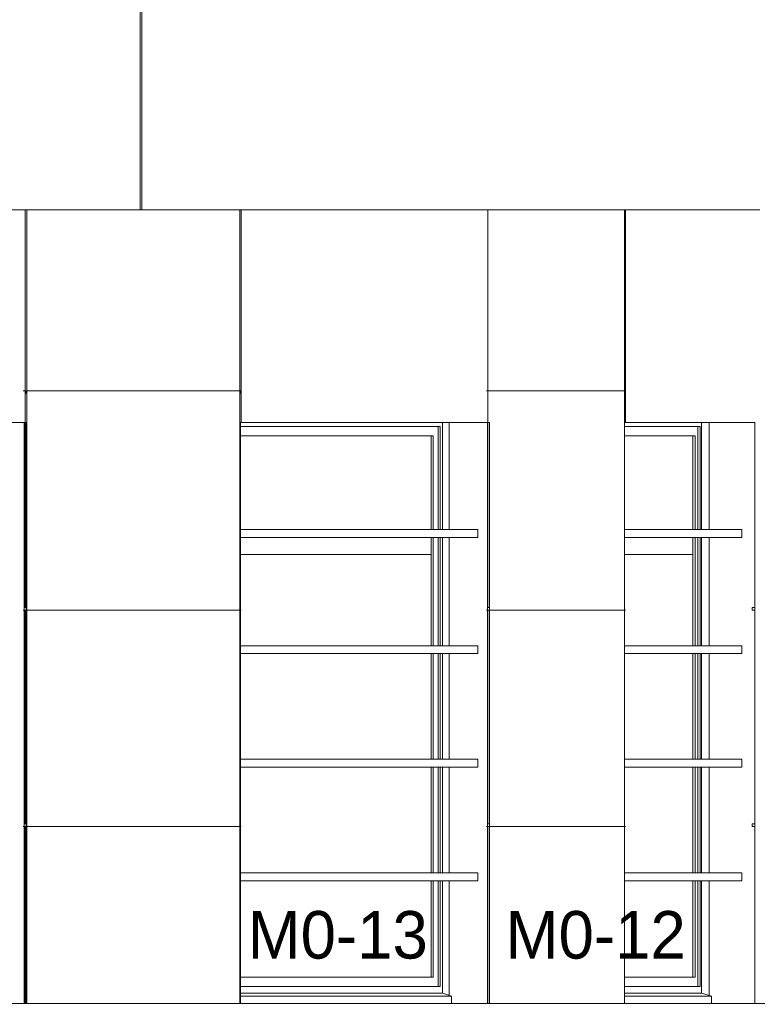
# Model space of a CAD drawing. Header units: millimetres. Extents: x 52659 to 1698020, y -10054 to 104697.
# Tile 46 of 223: x 159677 to 162470, y 5975 to 9703. Entities that reach past the tile are written whole.
import ezdxf

# ---------------------------------------------------------------- set-up
doc = ezdxf.new("R2010")
doc.units = ezdxf.units.MM
doc.header["$MEASUREMENT"] = 0
for name, color, linetype in [('00-00 nomenclature fenetres amphi 300', 7, 'Continuous'), ('02-06 Poutre.Construction', 7, 'Continuous'), ('05-02 Cotation 200ème 100ème.Cotations', 7, 'Continuous'), ('06-05 Etiquette.Texte', 7, 'Continuous'), ('08-01 2D Dessin général.2D', 7, 'Continuous'), ('A-GLAZ-____-OTLN.Modèle IFC', 7, 'Continuous'), ('A-WALL-____-OTLN.Modèle IFC', 7, 'Continuous'), ('IFC Calque.Modèle IFC', 7, 'Continuous')]:
    doc.layers.add(name, color=color, linetype=linetype)
doc.styles.add('STYLE_GENERE_3', font='ARIALN.TTF')
doc.styles.add('STYLE_GENERE_5', font='txt')
doc.dimstyles.new('STYLE_GENERE__2', dxfattribs={"dimtxt": 200, "dimasz": 95, "dimexe": 0.18, "dimexo": 100, "dimgap": 0, "dimtad": 0, "dimlfac": 0.001, "dimzin": 0, "dimdsep": 46, "dimtxsty": 'STYLE_GENERE_3', "dimblk": 'ARROWHEAD_6', "dimblk1": 'ARROWHEAD_6', "dimblk2": 'ARROWHEAD_6', "dimcen": 0.09, "dimclrd": 7, "dimclre": 7, "dimclrt": 7, "dimazin": 0, "dimtfac": 1, "dimtdec": 4, "dimtmove": 0, "dimatfit": 3, "dimfxl": 1, "dimtolj": 1, "dimtzin": 0, "dimarcsym": 0})
doc.dimstyles.new('STYLE_GENERE__4', dxfattribs={"dimtxt": 0.18, "dimasz": 145.92, "dimexe": 0.18, "dimexo": 0.0625, "dimgap": 0, "dimtad": 0, "dimtih": 1, "dimtoh": 1, "dimdec": 4, "dimzin": 0, "dimdsep": 46, "dimcen": 0.09, "dimadec": 0, "dimazin": 0, "dimtfac": 1, "dimtdec": 4, "dimtmove": 0, "dimatfit": 3, "dimldrblk": 'ARROWHEAD_1', "dimfxl": 1, "dimtolj": 1, "dimtzin": 0, "dimarcsym": 0})

# ---------------------------------------------------------------- blocks, each defined once
blk = doc.blocks.new('Élément de coupe_31_1', base_point=(131932.7, 5158.1))
at = {"layer": 'A-WALL-____-OTLN.Modèle IFC', "color": 7, "linetype": 'Continuous', "lineweight": 18}
for p, q in [((159745.8, 5978.1), (159412.8, 5978.1)), ((160078.9, 5978.1), (159745.8, 5978.1)), ((160396.8, 5978.1), (160078.9, 5978.1)), ((160714.7, 5978.1), (160396.8, 5978.1)), ((161016.5, 5978.1), (160714.7, 5978.1)), ((161318.2, 5978.1), (161016.5, 5978.1)), ((161602.7, 5978.1), (161318.2, 5978.1)), ((161887.2, 5978.1), (161602.7, 5978.1)), ((162153.4, 5978.1), (161887.2, 5978.1)), ((162419.6, 5978.1), (162153.4, 5978.1)), ((162666.7, 5978.1), (162419.6, 5978.1))]:
    blk.add_line(p, q, dxfattribs=at)
blk = doc.blocks.new('Élément de coupe_38_1', base_point=(131932.7, 5158.1))
at = {"layer": 'A-WALL-____-OTLN.Modèle IFC', "color": 7, "linetype": 'Continuous', "lineweight": 9}
for p, q in [((159560.5, 8178.1), (159701, 8178.1)), ((159701, 7468.1), (159701, 8178.1)), ((159701, 8178.1), (159701, 5978.1)), ((160513.1, 5978.1), (160513.1, 8178.1)), ((160633.5, 8178.1), (160513.1, 8178.1)), ((160823.8, 8178.1), (160633.5, 8178.1)), ((161005.6, 8178.1), (160823.8, 8178.1)), ((161178.8, 8178.1), (161005.6, 8178.1)), ((161343, 8178.1), (161178.8, 8178.1)), ((161302.8, 7773.1), (161302.8, 8178.1)), ((161343, 8178.1), (161456.3, 8178.1)), ((161456.3, 8178.1), (161456.3, 5978.1)), ((162027, 8178.1), (161970.9, 8178.1)), ((162135.4, 8178.1), (162027, 8178.1)), ((162234.1, 8178.1), (162135.4, 8178.1)), ((162322.9, 8178.1), (162234.1, 8178.1)), ((162286.8, 7773.1), (162286.8, 8178.1)), ((162402, 8178.1), (162322.9, 8178.1)), ((162402, 8178.1), (162460.6, 8178.1)), ((162460.6, 8178.1), (162460.6, 5978.1)), ((161302.8, 7333.1), (161302.8, 7743.1)), ((162286.8, 7333.1), (162286.8, 7743.1)), ((159694.2, 7478.1), (159694.2, 7468.1)), ((161447.5, 7478.1), (161447.5, 7468.1)), ((161447.5, 7478.1), (161447.5, 7478.1)), ((161447.5, 7468.1), (161447.5, 7468.1)), ((161456.1, 7468.1), (161456.1, 7478.1)), ((162450.3, 7468.1), (162450.3, 7478.1)), ((162450.3, 7478.1), (162460, 7478.1)), ((162460, 7468.1), (162450.3, 7468.1)), ((162460, 7478.1), (162460, 7468.1)), ((161302.8, 6903.1), (161302.8, 7303.1)), ((162286.8, 6903.1), (162286.8, 7303.1)), ((161302.8, 6473.1), (161302.8, 6873.1)), ((162286.8, 6473.1), (162286.8, 6873.1)), ((159694.2, 6658.1), (159694.2, 6648.1)), ((159701, 6648.1), (159701, 6658.1)), ((161447.5, 6658.1), (161447.5, 6648.1)), ((161447.5, 6658.1), (161447.5, 6658.1)), ((161447.5, 6648.1), (161447.5, 6648.1)), ((161456.1, 6648.1), (161456.1, 6658.1)), ((162460, 6658.1), (162450.3, 6658.1)), ((162450.3, 6658.1), (162450.3, 6648.1)), ((162460, 6648.1), (162450.3, 6648.1)), ((162460, 6658.1), (162460, 6648.1)), ((161302.8, 6009.4), (161302.8, 6443.1)), ((162286.8, 6009.4), (162286.8, 6443.1))]:
    blk.add_line(p, q, dxfattribs=at)
blk = doc.blocks.new('Élément de coupe_39_1', base_point=(131932.7, 5158.1))
at = {"layer": 'IFC Calque.Modèle IFC', "color": 7, "linetype": 'Continuous', "lineweight": 5}
for p, q in [((159697.6, 8178.1), (159697.6, 8983.1)), ((159704.3, 5978.1), (159704.3, 8983.1)), ((159697, 7478.1), (159697, 8178.1)), ((159697, 6658.1), (159697, 7468.1)), ((159697, 5978.1), (159697, 6648.1))]:
    blk.add_line(p, q, dxfattribs=at)
at = {"layer": 'IFC Calque.Modèle IFC', "color": 7, "linetype": 'Continuous', "lineweight": 9}
for p, q in [((159701, 8288.1), (159701, 8298.1)), ((159701, 8298.1), (159701.7, 8298.1)), ((159701.8, 8288.1), (159701, 8288.1)), ((159701.7, 8298.1), (159701.8, 8288.1)), ((159704.3, 8288.1), (159704.3, 8298.1)), ((159694.2, 7478.1), (159694.2, 8178.1)), ((159697.6, 8178.1), (159701, 8178.1)), ((159701, 8178.1), (159701, 7478.1)), ((159697, 7478.1), (159694.2, 7478.1)), ((159694.2, 6658.1), (159694.2, 7468.1)), ((159694.2, 7468.1), (159697, 7468.1)), ((159701, 7478.1), (159697, 7478.1)), ((159697, 7468.1), (159701, 7468.1)), ((159701, 7478.1), (159701.8, 7478.1)), ((159701, 7468.1), (159701, 6658.1)), ((159701.8, 7468.1), (159701, 7468.1)), ((159701.8, 7478.1), (159701.8, 7468.1)), ((159704.3, 7468.1), (159704.3, 7478.1)), ((159697, 6658.1), (159694.2, 6658.1)), ((159694.2, 6648.1), (159697, 6648.1)), ((159694.2, 5978.1), (159694.2, 6648.1)), ((159701, 6658.1), (159697, 6658.1)), ((159697, 6648.1), (159701, 6648.1)), ((159701, 6658.1), (159701, 6648.1)), ((159701, 6648.1), (159701, 5978.1)), ((159704.3, 6648.1), (159704.3, 6658.1))]:
    blk.add_line(p, q, dxfattribs=at)
blk = doc.blocks.new('Élément de coupe_40_1', base_point=(131932.7, 5158.1))
at = {"layer": 'IFC Calque.Modèle IFC', "color": 7, "linetype": 'Continuous', "lineweight": 5}
for p, q in [((160510.1, 5978.1), (160510.1, 8983.1)), ((160516, 8178.1), (160516, 8983.1))]:
    blk.add_line(p, q, dxfattribs=at)
at = {"layer": 'IFC Calque.Modèle IFC', "color": 7, "linetype": 'Continuous', "lineweight": 9}
for p, q in [((160510.1, 8298.1), (160510.1, 8288.1)), ((160512.3, 8288.1), (160512.3, 8298.1)), ((160512.3, 8298.1), (160513, 8298.1)), ((160513, 8288.1), (160512.3, 8288.1)), ((160513, 8298.1), (160513, 8288.1)), ((160513, 7478.1), (160513, 8178.1)), ((160513, 8178.1), (160516, 8178.1)), ((160510.1, 7478.1), (160510.1, 7468.1)), ((160513, 7468.1), (160513, 7478.1)), ((160513, 5978.1), (160513, 7468.1)), ((160510.1, 6648.1), (160510.1, 6658.1))]:
    blk.add_line(p, q, dxfattribs=at)
blk = doc.blocks.new('Élément de coupe_43_1', base_point=(131932.7, 5158.1))
at = {"layer": 'IFC Calque.Modèle IFC', "color": 7, "linetype": 'Continuous', "lineweight": 9}
for p, q in [((161447.5, 7478.1), (161447.5, 8178.1)), ((161456.1, 8178.1), (161456.1, 7478.1)), ((161449.4, 7478.1), (161447.5, 7478.1)), ((161447.5, 7468.1), (161449.4, 7468.1)), ((161447.5, 6658.1), (161447.5, 7468.1)), ((161456.1, 7478.1), (161449.4, 7478.1)), ((161449.4, 7468.1), (161456.1, 7468.1)), ((161456.1, 7468.1), (161456.1, 6658.1)), ((161449.4, 6658.1), (161447.5, 6658.1)), ((161447.5, 5978.1), (161447.5, 6648.1)), ((161447.5, 6648.1), (161449.4, 6648.1)), ((161456.1, 6658.1), (161449.4, 6658.1)), ((161449.4, 6648.1), (161456.1, 6648.1)), ((161456.1, 6658.1), (161456.1, 6648.1)), ((161456.1, 6648.1), (161456.1, 5978.1))]:
    blk.add_line(p, q, dxfattribs=at)
at = {"layer": 'IFC Calque.Modèle IFC', "color": 7, "linetype": 'Continuous', "lineweight": 5}
for p, q in [((161449.4, 7478.1), (161449.4, 8178.1)), ((161449.4, 6658.1), (161449.4, 7468.1)), ((161449.4, 5978.1), (161449.4, 6648.1))]:
    blk.add_line(p, q, dxfattribs=at)
blk = doc.blocks.new('Élément de coupe_44_1', base_point=(131932.7, 5158.1))
at = {"layer": 'IFC Calque.Modèle IFC', "color": 7, "linetype": 'Continuous', "lineweight": 5}
for p, q in [((161967.4, 5978.1), (161967.4, 8983.1)), ((161970.9, 8178.1), (161970.9, 8983.1))]:
    blk.add_line(p, q, dxfattribs=at)
at = {"layer": 'IFC Calque.Modèle IFC', "color": 7, "linetype": 'Continuous', "lineweight": 9}
for p, q in [((161967.4, 8298.1), (161967.4, 8288.1)), ((161970.9, 8178.1), (161967.4, 8178.1)), ((161967.4, 7478.1), (161967.4, 7468.1)), ((161967.4, 6648.1), (161967.4, 6658.1))]:
    blk.add_line(p, q, dxfattribs=at)
blk = doc.blocks.new('Élément de coupe_49_1', base_point=(131932.7, 5158.1))
at = {"layer": 'A-GLAZ-____-OTLN.Modèle IFC', "color": 7, "linetype": 'Continuous', "lineweight": 18}
for p, q in [((161277.2, 8178.1), (161277.2, 7773.1)), ((160513.1, 8163.1), (161269.4, 8163.1)), ((160513.1, 8128.1), (161242.5, 8128.1)), ((161234.8, 7773.1), (161234.8, 8128.1)), ((161242.5, 8128.1), (161242.5, 7773.1)), ((161260.8, 8163.1), (161260.8, 7773.1)), ((161269.4, 8163.1), (161269.4, 7773.1)), ((161234.8, 7678.1), (161234.8, 7743.1)), ((161242.5, 7743.1), (161242.5, 7333.1)), ((161260.8, 7743.1), (161260.8, 7333.1)), ((161269.4, 7743.1), (161269.4, 7333.1)), ((161277.2, 7743.1), (161277.2, 7333.1)), ((160513.1, 7678.1), (161234.8, 7678.1)), ((161234.8, 7333.1), (161234.8, 7678.1)), ((161234.8, 6903.1), (161234.8, 7303.1)), ((161242.5, 7303.1), (161242.5, 6903.1)), ((161260.8, 7303.1), (161260.8, 6903.1)), ((161269.4, 7303.1), (161269.4, 6903.1)), ((161277.2, 7303.1), (161277.2, 6903.1)), ((161234.8, 6473.1), (161234.8, 6873.1)), ((161242.5, 6873.1), (161242.5, 6473.1)), ((161260.8, 6873.1), (161260.8, 6473.1)), ((161269.4, 6873.1), (161269.4, 6473.1)), ((161277.2, 6873.1), (161277.2, 6473.1)), ((161234.8, 6078.1), (161234.8, 6443.1)), ((161242.5, 6443.1), (161242.5, 6078.1)), ((161260.8, 6443.1), (161260.8, 6043.1)), ((161269.4, 6443.1), (161269.4, 6043.1)), ((161277.2, 6443.1), (161277.2, 6017.4)), ((161242.5, 6078.1), (160513.1, 6078.1)), ((161269.4, 6043.1), (160513.1, 6043.1)), ((160513.1, 6017.4), (161277.2, 6017.4)), ((160513.1, 6006.7), (161311.3, 6006.7)), ((161277.2, 6017.4), (161311.3, 6006.7)), ((161311.3, 6006.7), (161311.3, 5978.1))]:
    blk.add_line(p, q, dxfattribs=at)
blk = doc.blocks.new('Élément de coupe_50_1', base_point=(131932.7, 5158.1))
at = {"layer": 'A-GLAZ-____-OTLN.Modèle IFC', "color": 7, "linetype": 'Continuous', "lineweight": 18}
for p, q in [((162257.9, 8178.1), (162257.9, 7773.1)), ((161967.4, 8163.1), (162253.8, 8163.1)), ((161967.4, 8128.1), (162234.7, 8128.1)), ((162226, 7773.1), (162226, 8128.1)), ((162234.7, 8128.1), (162234.7, 7773.1)), ((162244.2, 8163.1), (162244.2, 7773.1)), ((162253.8, 8163.1), (162253.8, 7773.1)), ((162226, 7678.1), (162226, 7743.1)), ((162234.7, 7743.1), (162234.7, 7333.1)), ((162244.2, 7743.1), (162244.2, 7333.1)), ((162253.8, 7743.1), (162253.8, 7333.1)), ((162257.9, 7743.1), (162257.9, 7333.1)), ((161967.4, 7678.1), (162226, 7678.1)), ((162226, 7333.1), (162226, 7678.1)), ((162226, 6903.1), (162226, 7303.1)), ((162234.7, 7303.1), (162234.7, 6903.1)), ((162244.2, 7303.1), (162244.2, 6903.1)), ((162253.8, 7303.1), (162253.8, 6903.1)), ((162257.9, 7303.1), (162257.9, 6903.1)), ((162226, 6473.1), (162226, 6873.1)), ((162234.7, 6873.1), (162234.7, 6473.1)), ((162244.2, 6873.1), (162244.2, 6473.1)), ((162253.8, 6873.1), (162253.8, 6473.1)), ((162257.9, 6873.1), (162257.9, 6473.1)), ((162226, 6078.1), (162226, 6443.1)), ((162234.7, 6443.1), (162234.7, 6078.1)), ((162244.2, 6443.1), (162244.2, 6043.1)), ((162253.8, 6443.1), (162253.8, 6043.1)), ((162257.9, 6443.1), (162257.9, 6017.4)), ((162234.7, 6078.1), (161967.4, 6078.1)), ((162253.8, 6043.1), (161967.4, 6043.1)), ((161967.4, 6017.4), (162257.9, 6017.4)), ((161967.4, 6006.7), (162296.4, 6006.7)), ((162257.9, 6017.4), (162296.4, 6006.7)), ((162296.4, 6006.7), (162296.4, 5978.1))]:
    blk.add_line(p, q, dxfattribs=at)
blk = doc.blocks.new('Élément de coupe_68_1', base_point=(131932.7, 5158.1))
at = {"layer": 'A-WALL-____-OTLN.Modèle IFC', "color": 7, "linetype": 'Continuous', "lineweight": 9}
for p, q in [((159531.9, 8983.1), (159763.8, 8983.1)), ((159763.8, 8983.1), (159988.2, 8983.1)), ((159988.2, 8983.1), (160204.8, 8983.1)), ((160204.8, 8983.1), (160413.5, 8983.1)), ((160413.5, 8983.1), (160614, 8983.1)), ((160614, 8983.1), (160806.2, 8983.1)), ((160806.2, 8983.1), (160989.9, 8983.1)), ((160989.9, 8983.1), (161164.9, 8983.1)), ((161164.9, 8983.1), (161331.2, 8983.1)), ((161331.2, 8983.1), (161488.4, 8983.1)), ((161488.4, 8983.1), (161636.5, 8983.1)), ((161636.5, 8983.1), (161775.4, 8983.1)), ((161775.4, 8983.1), (161904.9, 8983.1)), ((161904.9, 8983.1), (162024.8, 8983.1)), ((162024.8, 8983.1), (162135.2, 8983.1)), ((162135.2, 8983.1), (162235.9, 8983.1)), ((162235.9, 8983.1), (162326.7, 8983.1)), ((162326.7, 8983.1), (162407.7, 8983.1)), ((162407.7, 8983.1), (162478.7, 8983.1))]:
    blk.add_line(p, q, dxfattribs=at)
blk = doc.blocks.new('Élément de coupe_71_1', base_point=(131932.7, 5158.1))
at = {"layer": 'IFC Calque.Modèle IFC', "color": 7, "linetype": 'Continuous', "lineweight": 5}
for p, q in [((160132.7, 8983.1), (160132.7, 11708.1)), ((160139, 11708.1), (160132.7, 11708.1)), ((160139, 8983.1), (160139, 11708.1)), ((160132.7, 8983.1), (160139, 8983.1))]:
    blk.add_line(p, q, dxfattribs=at)
blk = doc.blocks.new('Élément de coupe_558_1', base_point=(131932.7, 5158.1))
at = {"layer": '02-06 Poutre.Construction', "color": 7, "linetype": 'Continuous', "lineweight": 9}
for p, q in [((162410.5, 7773.1), (161967.4, 7773.1)), ((162410.5, 7743.1), (162410.5, 7773.1)), ((162410.5, 7743.1), (161967.4, 7743.1))]:
    blk.add_line(p, q, dxfattribs=at)
blk = doc.blocks.new('Élément de coupe_559_1', base_point=(131932.7, 5158.1))
at = {"layer": '02-06 Poutre.Construction', "color": 7, "linetype": 'Continuous', "lineweight": 9}
for p, q in [((162410.5, 7333.1), (161967.4, 7333.1)), ((162410.5, 7303.1), (162410.5, 7333.1)), ((162410.5, 7303.1), (161967.4, 7303.1))]:
    blk.add_line(p, q, dxfattribs=at)
blk = doc.blocks.new('Élément de coupe_560_1', base_point=(131932.7, 5158.1))
at = {"layer": '02-06 Poutre.Construction', "color": 7, "linetype": 'Continuous', "lineweight": 9}
for p, q in [((162410.5, 6903.1), (161967.4, 6903.1)), ((162410.5, 6873.1), (162410.5, 6903.1)), ((162410.5, 6873.1), (161967.4, 6873.1))]:
    blk.add_line(p, q, dxfattribs=at)
blk = doc.blocks.new('Élément de coupe_561_1', base_point=(131932.7, 5158.1))
at = {"layer": '02-06 Poutre.Construction', "color": 7, "linetype": 'Continuous', "lineweight": 9}
for p, q in [((162410.5, 6473.1), (161967.4, 6473.1)), ((162410.5, 6443.1), (162410.5, 6473.1)), ((162410.5, 6443.1), (161967.4, 6443.1))]:
    blk.add_line(p, q, dxfattribs=at)
blk = doc.blocks.new('Élément de coupe_562_1', base_point=(131932.7, 5158.1))
at = {"layer": '02-06 Poutre.Construction', "color": 7, "linetype": 'Continuous', "lineweight": 9}
for p, q in [((161410.9, 7773.1), (160513.1, 7773.1)), ((161410.9, 7743.1), (161410.9, 7773.1)), ((161410.9, 7743.1), (160513.1, 7743.1))]:
    blk.add_line(p, q, dxfattribs=at)
blk = doc.blocks.new('Élément de coupe_563_1', base_point=(131932.7, 5158.1))
at = {"layer": '02-06 Poutre.Construction', "color": 7, "linetype": 'Continuous', "lineweight": 9}
for p, q in [((161410.9, 7333.1), (160513.1, 7333.1)), ((161410.9, 7303.1), (161410.9, 7333.1)), ((161410.9, 7303.1), (160513.1, 7303.1))]:
    blk.add_line(p, q, dxfattribs=at)
blk = doc.blocks.new('Élément de coupe_564_1', base_point=(131932.7, 5158.1))
at = {"layer": '02-06 Poutre.Construction', "color": 7, "linetype": 'Continuous', "lineweight": 9}
for p, q in [((161410.9, 6903.1), (160513.1, 6903.1)), ((161410.9, 6873.1), (161410.9, 6903.1)), ((161410.9, 6873.1), (160513.1, 6873.1))]:
    blk.add_line(p, q, dxfattribs=at)
blk = doc.blocks.new('Élément de coupe_565_1', base_point=(131932.7, 5158.1))
at = {"layer": '02-06 Poutre.Construction', "color": 7, "linetype": 'Continuous', "lineweight": 9}
for p, q in [((161410.9, 6473.1), (160513.1, 6473.1)), ((161410.9, 6443.1), (161410.9, 6473.1)), ((161410.9, 6443.1), (160513.1, 6443.1))]:
    blk.add_line(p, q, dxfattribs=at)
blk = doc.blocks.new('*D759', base_point=(131932.7, 5158.1))
at = {"layer": '05-02 Cotation 200ème 100ème.Cotations', "color": 7, "linetype": 'Continuous', "lineweight": 25, "transparency": 16777216}
for p, q in [((135853.9, 6358.1), (135953.9, 6258.1)), ((135853.9, 5312.9), (135953.9, 5212.9))]:
    blk.add_line(p, q, dxfattribs=at)
at = {"layer": '05-02 Cotation 200ème 100ème.Cotations', "color": 7, "linetype": 'Continuous', "lineweight": 13, "transparency": 16777216}
for p, q in [((135997.7, 6308.1), (135810.2, 6308.1)), ((135903.9, 6034.3), (135903.9, 6308.1)), ((135903.9, 5262.9), (135903.9, 5536.6)), ((135997.7, 5262.9), (135810.2, 5262.9)), ((135903.9, 5187.9), (135903.9, 5262.9))]:
    blk.add_line(p, q, dxfattribs=at)
at = {"layer": '05-02 Cotation 200ème 100ème.Cotations', "color": 7, "lineweight": 9, "transparency": 16777216, "insert": (136003.9, 5561.5), "char_height": 200, "attachment_point": 7, "rotation": 90, "style": 'STYLE_GENERE_3'}
blk.add_mtext('\\A1;1,05', dxfattribs=at)
blk = doc.blocks.new('ARROWHEAD_6')
at = {"color": 0, "linetype": 'Continuous', "lineweight": 0}
for p, q in [((-0.5, -0.5), (0.5, 0.5)), ((0, 0), (-1, 0))]:
    blk.add_line(p, q, dxfattribs=at)
blk = doc.blocks.new('*D760', base_point=(131932.7, 5158.1))
at = {"layer": '05-02 Cotation 200ème 100ème.Cotations', "color": 7, "linetype": 'Continuous', "lineweight": 25, "transparency": 16777216}
for p, q in [((135853.9, 8708.1), (135953.9, 8608.1)), ((135853.9, 6358.1), (135953.9, 6258.1))]:
    blk.add_line(p, q, dxfattribs=at)
at = {"layer": '05-02 Cotation 200ème 100ème.Cotations', "color": 7, "linetype": 'Continuous', "lineweight": 13, "transparency": 16777216}
for p, q in [((135997.7, 8658.1), (135810.2, 8658.1)), ((135903.9, 7731.9), (135903.9, 8658.1)), ((135903.9, 6308.1), (135903.9, 7234.2)), ((135997.7, 6308.1), (135810.2, 6308.1))]:
    blk.add_line(p, q, dxfattribs=at)
at = {"layer": '05-02 Cotation 200ème 100ème.Cotations', "color": 7, "lineweight": 9, "transparency": 16777216, "insert": (136003.9, 7259.1), "char_height": 200, "attachment_point": 7, "rotation": 90, "style": 'STYLE_GENERE_3'}
blk.add_mtext('\\A1;2,35', dxfattribs=at)
blk = doc.blocks.new('*D761', base_point=(131932.7, 5158.1))
at = {"layer": '05-02 Cotation 200ème 100ème.Cotations', "color": 7, "linetype": 'Continuous', "lineweight": 25, "transparency": 16777216}
for p, q in [((135853.9, 9772.9), (135953.9, 9672.9)), ((135853.9, 8708.1), (135953.9, 8608.1))]:
    blk.add_line(p, q, dxfattribs=at)
at = {"layer": '05-02 Cotation 200ème 100ème.Cotations', "color": 7, "linetype": 'Continuous', "lineweight": 13, "transparency": 16777216}
for p, q in [((135997.7, 9722.9), (135810.2, 9722.9)), ((135903.9, 9439.3), (135903.9, 9722.9)), ((135903.9, 8658.1), (135903.9, 8941.6)), ((135997.7, 8658.1), (135810.2, 8658.1))]:
    blk.add_line(p, q, dxfattribs=at)
at = {"layer": '05-02 Cotation 200ème 100ème.Cotations', "color": 7, "lineweight": 9, "transparency": 16777216, "insert": (136003.9, 8966.5), "char_height": 200, "attachment_point": 7, "rotation": 90, "style": 'STYLE_GENERE_3'}
blk.add_mtext('\\A1;1,06', dxfattribs=at)
blk = doc.blocks.new('*D762', base_point=(131932.7, 5158.1))
at = {"layer": '05-02 Cotation 200ème 100ème.Cotations', "color": 7, "linetype": 'Continuous', "lineweight": 25, "transparency": 16777216}
for p, q in [((135853.9, 11058.1), (135953.9, 10958.1)), ((135853.9, 9772.9), (135953.9, 9672.9))]:
    blk.add_line(p, q, dxfattribs=at)
at = {"layer": '05-02 Cotation 200ème 100ème.Cotations', "color": 7, "linetype": 'Continuous', "lineweight": 13, "transparency": 16777216}
for p, q in [((135997.7, 11008.1), (135810.2, 11008.1)), ((135903.9, 10614.3), (135903.9, 11008.1)), ((135903.9, 9722.9), (135903.9, 10116.6)), ((135997.7, 9722.9), (135810.2, 9722.9))]:
    blk.add_line(p, q, dxfattribs=at)
at = {"layer": '05-02 Cotation 200ème 100ème.Cotations', "color": 7, "lineweight": 9, "transparency": 16777216, "char_height": 200, "attachment_point": 7, "rotation": 90, "style": 'STYLE_GENERE_3'}
for s, insert in [('\\A1;0,35', (135861, 10961.3)), ('\\A1;1,29', (136003.9, 10141.5))]:
    blk.add_mtext(s, dxfattribs=dict(at, insert=insert))
blk = doc.blocks.new('ARROWHEAD_1')
at = {"color": 0, "linetype": 'Continuous', "lineweight": 0}
blk.add_line((0, 0), (-1, 0), dxfattribs=at)
blk.add_circle((0, 0), 0.25, dxfattribs=at)

msp = doc.modelspace()

# ---------------------------------------------------------------- linework, layer by layer
at = {"layer": '08-01 2D Dessin général.2D', "color": 7, "linetype": 'Continuous', "lineweight": 13}
for p, q in [((161449.432, 8178.072), (161449.432, 8983.072)), ((159690.216, 8298.072), (160515.998, 8298.072)), ((161444.895, 8298.072), (161970.925, 8298.072)), ((159690.216, 7468.072), (160515.998, 7468.072)), ((161444.895, 7468.072), (161970.925, 7468.072)), ((159690.216, 6648.072), (160515.998, 6648.072)), ((161444.895, 6648.072), (161970.925, 6648.072))]:
    msp.add_line(p, q, dxfattribs=at)

# ---------------------------------------------------------------- block references
at = {"layer": '02-06 Poutre.Construction', "lineweight": 0}
for name in ['Élément de coupe_562_1', 'Élément de coupe_558_1', 'Élément de coupe_563_1', 'Élément de coupe_559_1', 'Élément de coupe_564_1', 'Élément de coupe_560_1', 'Élément de coupe_565_1', 'Élément de coupe_561_1']:
    msp.add_blockref(name, (131932.668, 5158.072), dxfattribs=at)
at = {"layer": 'A-GLAZ-____-OTLN.Modèle IFC', "lineweight": 0}
for name in ['Élément de coupe_49_1', 'Élément de coupe_50_1']:
    msp.add_blockref(name, (131932.668, 5158.072), dxfattribs=at)
at = {"layer": 'A-WALL-____-OTLN.Modèle IFC', "lineweight": 0}
for name in ['Élément de coupe_68_1', 'Élément de coupe_38_1', 'Élément de coupe_31_1']:
    msp.add_blockref(name, (131932.668, 5158.072), dxfattribs=at)
at = {"layer": 'IFC Calque.Modèle IFC', "lineweight": 0}
for name in ['Élément de coupe_71_1', 'Élément de coupe_39_1', 'Élément de coupe_40_1', 'Élément de coupe_44_1', 'Élément de coupe_43_1']:
    msp.add_blockref(name, (131932.668, 5158.072), dxfattribs=at)

# ---------------------------------------------------------------- texts
at = {"layer": '00-00 nomenclature fenetres amphi 300', "color": 7, "linetype": 'Continuous', "lineweight": 9, "char_height": 180, "attachment_point": 5, "style": 'STYLE_GENERE_5'}
for s, insert in [('\\A1;M0-13', (160881.119, 6237.063)), ('\\A1;M0-12', (161857.68, 6237.068))]:
    msp.add_mtext(s, dxfattribs=dict(at, insert=insert))

# ---------------------------------------------------------------- dimensions: what is measured, and where the dimension line sits
at = {"layer": '05-02 Cotation 200ème 100ème.Cotations', "color": 7, "linetype": 'Continuous', "lineweight": 13}
for base, p1, p2, picture, middle in [((135903.901, 11008.072), (221690.249, 9722.862), (220602.668, 11008.072), '*D762', (135903.901, 10401.231)), ((135903.901, 9722.862), (136794.464, 8658.072), (221690.249, 9722.862), '*D761', (135903.901, 9226.231)), ((135903.901, 8658.072), (220602.668, 6308.064), (136794.464, 8658.072), '*D760', (135903.901, 7518.832)), ((135903.901, 6308.064), (221102.423, 5262.867), (220602.668, 6308.064), '*D759', (135903.901, 5821.23))]:
    dim = msp.add_linear_dim(base=base, p1=p1, p2=p2, angle=90, dimstyle='STYLE_GENERE__2', dxfattribs=at)
    dim.commit()
    dim.dimension.update_dxf_attribs({"geometry": picture, "text_midpoint": middle, "dimtype": 160, "text_rotation": 90})

# ---------------------------------------------------------------- leaders
at = {"layer": '06-05 Etiquette.Texte', "color": 7, "linetype": 'Continuous', "lineweight": 9, "annotation_type": 0, "has_hookline": 1, "hookline_direction": 0, "text_width": 3200}
msp.add_leader([(159202.066, 6425.637), (159056.146, 4941.018), (159202.066, 4941.018)], dimstyle='STYLE_GENERE__4', dxfattribs=at)

doc.saveas('drawing.dxf')
